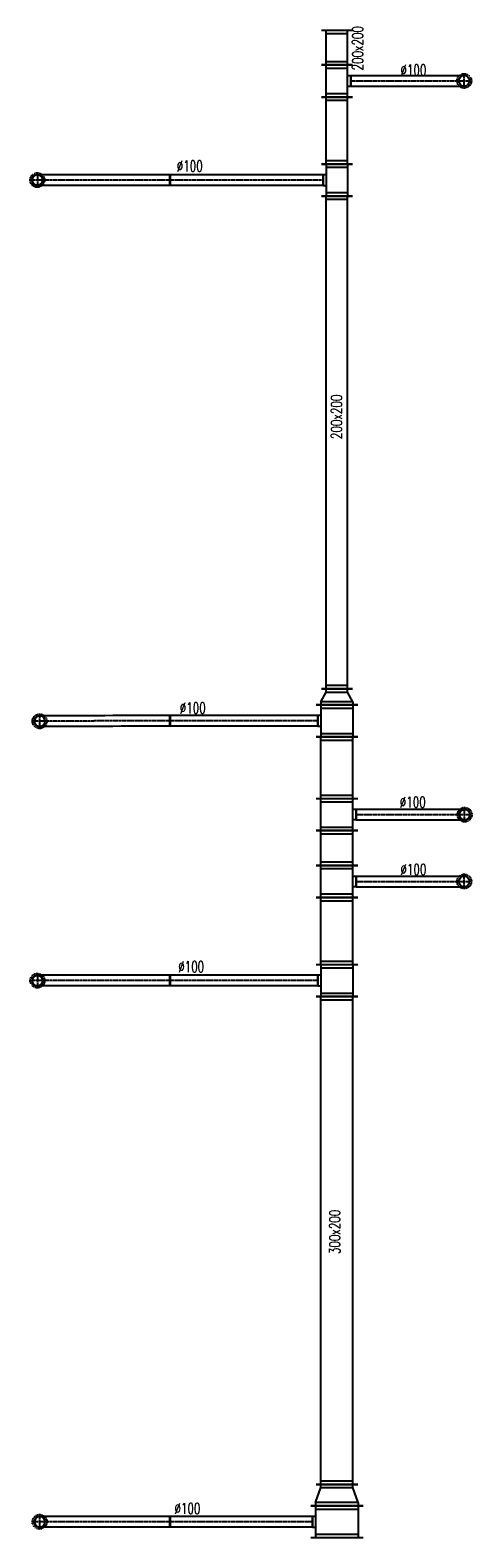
# Model space of a CAD drawing. Extents: x -7228 to 74941, y -112898 to 85621.
# Tile 215 of 256: x 28585 to 28999, y 37047 to 38460. Entities that reach past the tile are written whole.
import ezdxf

# ---------------------------------------------------------------- set-up
doc = ezdxf.new("R2010")
doc.units = 0
doc.linetypes.add('DASHDOT', pattern=[1, 0.5, -0.25, 0, -0.25])
doc.linetypes.add('DASHED', pattern=[0.75, 0.5, -0.25])
doc.layers.get('0').update_dxf_attribs({"color": 101, "linetype": 'CONTINUOUS'})
for name, color, linetype in [('E35', 6, 'CONTINUOUS'), ('FLUID-W9B', 7, 'CONTINUOUS'), ('FLUID-W9B-SYM', 7, 'CONTINUOUS'), ('m-went-opis', 86, 'CONTINUOUS')]:
    doc.layers.add(name, color=color, linetype=linetype)
doc.styles.add('tab-bud$0$ROMANS', font='romans', dxfattribs={"width": 0.7})
doc.linetypes.add('ZIGZAG', pattern='A,0.00254,-5.08,[131,ltypeshp.shx,S=5.08,R=0,X=-5.08,Y=0],-10.16,[131,ltypeshp.shx,S=5.08,R=180,X=5.08,Y=0],-5.08', length=20.32254)

# ---------------------------------------------------------------- blocks, each defined once
blk = doc.blocks.new('*U7434')
at = {"color": 4, "linetype": 'DASHED'}
blk.add_circle((0, 0), 67.5, dxfattribs=at)
at = {"color": 0, "linetype": 'ByBlock', "lineweight": -2}
blk.add_circle((0, 0), 50, dxfattribs=at)
blk = doc.blocks.new('*U7416')
at = {"color": 4, "linetype": 'DASHED'}
blk.add_circle((0, 0), 67.5, dxfattribs=at)
at = {"color": 0, "linetype": 'ByBlock', "lineweight": -2}
blk.add_circle((0, 0), 50, dxfattribs=at)
blk = doc.blocks.new('*U7415')
at = {"color": 4, "linetype": 'DASHED'}
blk.add_circle((0, 0), 67.5, dxfattribs=at)
at = {"color": 0, "linetype": 'ByBlock', "lineweight": -2}
blk.add_circle((0, 0), 50, dxfattribs=at)
blk = doc.blocks.new('*U7397')
at = {"color": 4, "linetype": 'DASHED'}
blk.add_circle((0, 0), 67.5, dxfattribs=at)
at = {"color": 0, "linetype": 'ByBlock', "lineweight": -2}
blk.add_circle((0, 0), 50, dxfattribs=at)
blk = doc.blocks.new('*U7414')
at = {"color": 4, "linetype": 'DASHED'}
blk.add_circle((0, 0), 67.5, dxfattribs=at)
at = {"color": 0, "linetype": 'ByBlock', "lineweight": -2}
blk.add_circle((0, 0), 50, dxfattribs=at)
blk = doc.blocks.new('*U7413')
at = {"color": 4, "linetype": 'DASHED'}
blk.add_circle((0, 0), 67.5, dxfattribs=at)
at = {"color": 0, "linetype": 'ByBlock', "lineweight": -2}
blk.add_circle((0, 0), 50, dxfattribs=at)
blk = doc.blocks.new('*U7395')
at = {"color": 4, "linetype": 'DASHED'}
blk.add_circle((0, 0), 67.5, dxfattribs=at)
at = {"color": 0, "linetype": 'ByBlock', "lineweight": -2}
blk.add_circle((0, 0), 50, dxfattribs=at)
blk = doc.blocks.new('*U7420')
at = {"color": 1, "linetype": 'Continuous', "lineweight": -2}
for p, q in [((-150, -245), (-150, 245)), ((150, 245), (150, -245)), ((50, -230), (-50, -230))]:
    blk.add_line(p, q, dxfattribs=at)
at = {"color": 0, "linetype": 'ByBlock', "lineweight": -2}
for p, q in [((-150, 200), (150, 200)), ((-150, -200), (150, -200)), ((-50, -200), (-50, -230)), ((50, -230), (50, -200))]:
    blk.add_line(p, q, dxfattribs=at)
at = {"color": 4, "linetype": 'Continuous'}
for p, q in [((-120, -200), (-120, 200)), ((120, 200), (120, -200))]:
    blk.add_line(p, q, dxfattribs=at)
blk = doc.blocks.new('*U7419')
at = {"color": 1, "linetype": 'Continuous', "lineweight": -2}
for p, q in [((-100, -245), (-100, 245)), ((100, 195), (100, -195))]:
    blk.add_line(p, q, dxfattribs=at)
at = {"color": 0, "linetype": 'ByBlock', "lineweight": -2}
for p, q in [((-70, 200), (-100, 200)), ((-70, 200), (70, 150)), ((70, 150), (100, 150)), ((-70, -200), (-100, -200)), ((-70, -200), (70, -150)), ((70, -150), (100, -150))]:
    blk.add_line(p, q, dxfattribs=at)
at = {"color": 4, "linetype": 'Continuous'}
for p, q in [((-70, -200), (-70, 200)), ((70, 150), (70, -150))]:
    blk.add_line(p, q, dxfattribs=at)
blk = doc.blocks.new('*U7418')
at = {"color": 1, "linetype": 'Continuous', "lineweight": -2}
for p, q in [((-666.5, -50), (-666.5, 50)), ((666.5, 50), (666.5, -50))]:
    blk.add_line(p, q, dxfattribs=at)
at = {"color": 0, "linetype": 'ByBlock', "lineweight": -2}
for p, q in [((-666.5, 50), (666.5, 50)), ((-666.5, -50), (666.5, -50))]:
    blk.add_line(p, q, dxfattribs=at)
at = {"layer": 'FLUID-W9B-SYM', "color": 2, "linetype": 'DASHDOT'}
blk.add_line((-666.5, 0), (666.5, 0), dxfattribs=at)
blk = doc.blocks.new('*U7417')
at = {"color": 1, "linetype": 'Continuous', "lineweight": -2}
blk.add_line((1221, 50), (1221, -50), dxfattribs=at)
at = {"color": 0, "linetype": 'ByBlock', "lineweight": -2}
blk.add_arc((0, 0), 50, 90, 270, dxfattribs=at)
at = {"color": 4, "linetype": 'DASHED', "lineweight": -2}
blk.add_arc((0, 0), 50, 270, 90, dxfattribs=at)
at = {"color": 1, "linetype": 'ZIGZAG', "lineweight": -2, "ltscale": 0.4}
for points in [[(1221, 50), (0, 50)], [(1221, -50), (0, -50)]]:
    blk.add_spline(points, degree=3, dxfattribs=at)
at = {"layer": 'FLUID-W9B-SYM', "color": 2, "linetype": 'DASHDOT'}
for p, q in [((0, 50), (0, -50)), ((0, 0), (-50, 0))]:
    blk.add_line(p, q, dxfattribs=at)
at = {"layer": 'FLUID-W9B-SYM', "color": 2, "linetype": 'DASHDOT', "start_tangent": (-1, 0), "end_tangent": (-1, 0)}
blk.add_spline([(1221, 0), (0, 0)], degree=3, dxfattribs=at)
blk = doc.blocks.new('*U7412')
at = {"color": 1, "linetype": 'Continuous', "lineweight": -2}
for p, q in [((-2285, -195), (-2285, 195)), ((2285, 195), (2285, -195))]:
    blk.add_line(p, q, dxfattribs=at)
at = {"color": 0, "linetype": 'ByBlock', "lineweight": -2}
for p, q in [((-2285, 150), (2285, 150)), ((-2285, -150), (2285, -150))]:
    blk.add_line(p, q, dxfattribs=at)
at = {"color": 4, "linetype": 'Continuous'}
for p, q in [((-2255, -150), (-2255, 150)), ((2255, 150), (2255, -150))]:
    blk.add_line(p, q, dxfattribs=at)
blk = doc.blocks.new('*U7411')
at = {"color": 1, "linetype": 'Continuous', "lineweight": -2}
for p, q in [((-150, -195), (-150, 195)), ((150, 195), (150, -195)), ((50, -180), (-50, -180))]:
    blk.add_line(p, q, dxfattribs=at)
at = {"color": 0, "linetype": 'ByBlock', "lineweight": -2}
for p, q in [((-150, 150), (150, 150)), ((-150, -150), (150, -150)), ((-50, -150), (-50, -180)), ((50, -180), (50, -150))]:
    blk.add_line(p, q, dxfattribs=at)
at = {"color": 4, "linetype": 'Continuous'}
for p, q in [((-120, -150), (-120, 150)), ((120, 150), (120, -150))]:
    blk.add_line(p, q, dxfattribs=at)
blk = doc.blocks.new('*U7410')
at = {"color": 1, "linetype": 'Continuous', "lineweight": -2}
for p, q in [((-314.5, -195), (-314.5, 195)), ((314.5, 195), (314.5, -195))]:
    blk.add_line(p, q, dxfattribs=at)
at = {"color": 0, "linetype": 'ByBlock', "lineweight": -2}
for p, q in [((-314.5, 150), (314.5, 150)), ((-314.5, -150), (314.5, -150))]:
    blk.add_line(p, q, dxfattribs=at)
at = {"color": 4, "linetype": 'Continuous'}
for p, q in [((-284.5, -150), (-284.5, 150)), ((284.5, 150), (284.5, -150))]:
    blk.add_line(p, q, dxfattribs=at)
blk = doc.blocks.new('*U7409')
at = {"color": 1, "linetype": 'Continuous', "lineweight": -2}
for p, q in [((-691.5, -50), (-691.5, 50)), ((691.5, 50), (691.5, -50))]:
    blk.add_line(p, q, dxfattribs=at)
at = {"color": 0, "linetype": 'ByBlock', "lineweight": -2}
for p, q in [((-691.5, 50), (691.5, 50)), ((-691.5, -50), (691.5, -50))]:
    blk.add_line(p, q, dxfattribs=at)
at = {"layer": 'FLUID-W9B-SYM', "color": 2, "linetype": 'DASHDOT'}
blk.add_line((-691.5, 0), (691.5, 0), dxfattribs=at)
blk = doc.blocks.new('*U7408')
at = {"color": 1, "linetype": 'Continuous', "lineweight": -2}
blk.add_line((1242, 50), (1242, -50), dxfattribs=at)
at = {"color": 0, "linetype": 'ByBlock', "lineweight": -2}
blk.add_arc((0, 0), 50, 90, 270, dxfattribs=at)
at = {"color": 4, "linetype": 'DASHED', "lineweight": -2}
blk.add_arc((0, 0), 50, 270, 90, dxfattribs=at)
at = {"color": 1, "linetype": 'ZIGZAG', "lineweight": -2, "ltscale": 0.4}
for points in [[(1242, 50), (0, 50)], [(1242, -50), (0, -50)]]:
    blk.add_spline(points, degree=3, dxfattribs=at)
at = {"layer": 'FLUID-W9B-SYM', "color": 2, "linetype": 'DASHDOT'}
for p, q in [((0, 0), (-50, 0)), ((0, 50), (0, -50))]:
    blk.add_line(p, q, dxfattribs=at)
at = {"layer": 'FLUID-W9B-SYM', "color": 2, "linetype": 'DASHDOT', "start_tangent": (-1, 0), "end_tangent": (-1, 0)}
blk.add_spline([(1242, 0), (0, 0)], degree=3, dxfattribs=at)
blk = doc.blocks.new('*U7407')
at = {"color": 1, "linetype": 'Continuous', "lineweight": -2}
for p, q in [((-150, -195), (-150, 195)), ((150, 195), (150, -195)), ((50, -180), (-50, -180))]:
    blk.add_line(p, q, dxfattribs=at)
at = {"color": 0, "linetype": 'ByBlock', "lineweight": -2}
for p, q in [((-150, 150), (150, 150)), ((-150, -150), (150, -150)), ((-50, -180), (-50, -150)), ((50, -150), (50, -180))]:
    blk.add_line(p, q, dxfattribs=at)
at = {"color": 4, "linetype": 'Continuous'}
for p, q in [((-120, -150), (-120, 150)), ((120, 150), (120, -150))]:
    blk.add_line(p, q, dxfattribs=at)
blk = doc.blocks.new('*U7406')
at = {"color": 1, "linetype": 'Continuous', "lineweight": -2}
for p, q in [((-163, -195), (-163, 195)), ((163, 195), (163, -195))]:
    blk.add_line(p, q, dxfattribs=at)
at = {"color": 0, "linetype": 'ByBlock', "lineweight": -2}
for p, q in [((-163, 150), (163, 150)), ((-163, -150), (163, -150))]:
    blk.add_line(p, q, dxfattribs=at)
at = {"color": 4, "linetype": 'Continuous'}
for p, q in [((-133, -150), (-133, 150)), ((133, 150), (133, -150))]:
    blk.add_line(p, q, dxfattribs=at)
blk = doc.blocks.new('*U7405')
at = {"color": 1, "linetype": 'Continuous', "lineweight": -2}
for p, q in [((-150, -195), (-150, 195)), ((150, 195), (150, -195)), ((50, -180), (-50, -180))]:
    blk.add_line(p, q, dxfattribs=at)
at = {"color": 0, "linetype": 'ByBlock', "lineweight": -2}
for p, q in [((-150, 150), (150, 150)), ((-150, -150), (150, -150)), ((-50, -180), (-50, -150)), ((50, -150), (50, -180))]:
    blk.add_line(p, q, dxfattribs=at)
at = {"color": 4, "linetype": 'Continuous'}
for p, q in [((-120, -150), (-120, 150)), ((120, 150), (120, -150))]:
    blk.add_line(p, q, dxfattribs=at)
blk = doc.blocks.new('*U7404')
at = {"color": 1, "linetype": 'Continuous', "lineweight": -2}
blk.add_line((-1011, -50), (-1011, 50), dxfattribs=at)
at = {"color": 4, "linetype": 'DASHED', "lineweight": -2}
blk.add_arc((0, 0), 50, 90, 270, dxfattribs=at)
at = {"color": 0, "linetype": 'ByBlock', "lineweight": -2}
blk.add_arc((0, 0), 50, 270, 90, dxfattribs=at)
at = {"color": 1, "linetype": 'ZIGZAG', "lineweight": -2, "ltscale": 0.4}
for points in [[(-1011, 50), (0, 50)], [(-1011, -50), (0, -50)]]:
    blk.add_spline(points, degree=3, dxfattribs=at)
at = {"layer": 'FLUID-W9B-SYM', "color": 2, "linetype": 'DASHDOT'}
for p, q in [((0, -50), (0, 50)), ((0, 0), (50, 0))]:
    blk.add_line(p, q, dxfattribs=at)
at = {"layer": 'FLUID-W9B-SYM', "color": 2, "linetype": 'DASHDOT', "start_tangent": (1, 0), "end_tangent": (1, 0)}
blk.add_spline([(-1011, 0), (0, 0)], degree=3, dxfattribs=at)
blk = doc.blocks.new('*U7403')
at = {"color": 1, "linetype": 'Continuous', "lineweight": -2}
blk.add_line((-1015, -50), (-1015, 50), dxfattribs=at)
at = {"color": 4, "linetype": 'DASHED', "lineweight": -2}
blk.add_arc((0, 0), 50, 90, 270, dxfattribs=at)
at = {"color": 0, "linetype": 'ByBlock', "lineweight": -2}
blk.add_arc((0, 0), 50, 270, 90, dxfattribs=at)
at = {"color": 1, "linetype": 'ZIGZAG', "lineweight": -2, "ltscale": 0.4}
for points in [[(-1015, 50), (0, 50)], [(-1015, -50), (0, -50)]]:
    blk.add_spline(points, degree=3, dxfattribs=at)
at = {"layer": 'FLUID-W9B-SYM', "color": 2, "linetype": 'DASHDOT'}
for p, q in [((0, -50), (0, 50)), ((0, 0), (50, 0))]:
    blk.add_line(p, q, dxfattribs=at)
at = {"layer": 'FLUID-W9B-SYM', "color": 2, "linetype": 'DASHDOT', "start_tangent": (1, 0), "end_tangent": (1, 0)}
blk.add_spline([(-1015, 0), (0, 0)], degree=3, dxfattribs=at)
blk = doc.blocks.new('*U7402')
at = {"color": 1, "linetype": 'Continuous', "lineweight": -2}
for p, q in [((-289.5, -195), (-289.5, 195)), ((289.5, 195), (289.5, -195))]:
    blk.add_line(p, q, dxfattribs=at)
at = {"color": 0, "linetype": 'ByBlock', "lineweight": -2}
for p, q in [((-289.5, 150), (289.5, 150)), ((-289.5, -150), (289.5, -150))]:
    blk.add_line(p, q, dxfattribs=at)
at = {"color": 4, "linetype": 'Continuous'}
for p, q in [((-259.5, -150), (-259.5, 150)), ((259.5, 150), (259.5, -150))]:
    blk.add_line(p, q, dxfattribs=at)
blk = doc.blocks.new('*U7401')
at = {"color": 1, "linetype": 'Continuous', "lineweight": -2}
for p, q in [((-150, -195), (-150, 195)), ((150, 195), (150, -195)), ((50, -180), (-50, -180))]:
    blk.add_line(p, q, dxfattribs=at)
at = {"color": 0, "linetype": 'ByBlock', "lineweight": -2}
for p, q in [((-150, 150), (150, 150)), ((-150, -150), (150, -150)), ((-50, -150), (-50, -180)), ((50, -180), (50, -150))]:
    blk.add_line(p, q, dxfattribs=at)
at = {"color": 4, "linetype": 'Continuous'}
for p, q in [((-120, -150), (-120, 150)), ((120, 150), (120, -150))]:
    blk.add_line(p, q, dxfattribs=at)
blk = doc.blocks.new('*U7400')
at = {"color": 1, "linetype": 'Continuous', "lineweight": -2}
for p, q in [((-75, -195), (-75, 195)), ((75, 145), (75, -145))]:
    blk.add_line(p, q, dxfattribs=at)
at = {"color": 0, "linetype": 'ByBlock', "lineweight": -2}
for p, q in [((-45, 150), (-75, 150)), ((-45, 150), (45, 100)), ((45, 100), (75, 100)), ((-45, -150), (45, -100)), ((45, -100), (75, -100)), ((-45, -150), (-75, -150))]:
    blk.add_line(p, q, dxfattribs=at)
at = {"color": 4, "linetype": 'Continuous'}
for p, q in [((-45, -150), (-45, 150)), ((45, 100), (45, -100))]:
    blk.add_line(p, q, dxfattribs=at)
blk = doc.blocks.new('*U7393')
at = {"color": 1, "linetype": 'Continuous', "lineweight": -2}
for p, q in [((-2308.5, -145), (-2308.5, 145)), ((2308.5, 145), (2308.5, -145))]:
    blk.add_line(p, q, dxfattribs=at)
at = {"color": 0, "linetype": 'ByBlock', "lineweight": -2}
for p, q in [((-2308.5, 100), (2308.5, 100)), ((-2308.5, -100), (2308.5, -100))]:
    blk.add_line(p, q, dxfattribs=at)
at = {"color": 4, "linetype": 'Continuous'}
for p, q in [((-2278.5, -100), (-2278.5, 100)), ((2278.5, 100), (2278.5, -100))]:
    blk.add_line(p, q, dxfattribs=at)
blk = doc.blocks.new('*U7399')
at = {"color": 1, "linetype": 'Continuous', "lineweight": -2}
for p, q in [((-691.5, -50), (-691.5, 50)), ((691.5, 50), (691.5, -50))]:
    blk.add_line(p, q, dxfattribs=at)
at = {"color": 0, "linetype": 'ByBlock', "lineweight": -2}
for p, q in [((-691.5, 50), (691.5, 50)), ((-691.5, -50), (691.5, -50))]:
    blk.add_line(p, q, dxfattribs=at)
at = {"layer": 'FLUID-W9B-SYM', "color": 2, "linetype": 'DASHDOT'}
blk.add_line((-691.5, 0), (691.5, 0), dxfattribs=at)
blk = doc.blocks.new('*U7398')
at = {"color": 1, "linetype": 'Continuous', "lineweight": -2}
blk.add_line((1221, 54), (1221, -46), dxfattribs=at)
at = {"color": 0, "linetype": 'ByBlock', "lineweight": -2}
blk.add_arc((0, 0), 50, 90.2496, 270.2496, dxfattribs=at)
at = {"color": 4, "linetype": 'DASHED', "lineweight": -2}
blk.add_arc((0, 0), 50, 270.2496, 90.2496, dxfattribs=at)
at = {"color": 1, "linetype": 'ZIGZAG', "lineweight": -2, "ltscale": 0.4}
for points in [[(1221, 54), (0, 50)], [(1221, -46), (0, -50)]]:
    blk.add_spline(points, degree=3, dxfattribs=at)
at = {"layer": 'FLUID-W9B-SYM', "color": 2, "linetype": 'DASHDOT'}
for p, q in [((0, 50), (0, -50)), ((0, 0), (-50, 0))]:
    blk.add_line(p, q, dxfattribs=at)
at = {"layer": 'FLUID-W9B-SYM', "color": 2, "linetype": 'DASHDOT', "start_tangent": (-1, 0), "end_tangent": (-0.999991, -0.004356)}
blk.add_spline([(1221, 4), (0, 0)], degree=3, dxfattribs=at)
blk = doc.blocks.new('*U7392')
at = {"color": 1, "linetype": 'Continuous', "lineweight": -2}
for p, q in [((-150, -145), (-150, 145)), ((150, 145), (150, -145)), ((50, -130), (-50, -130))]:
    blk.add_line(p, q, dxfattribs=at)
at = {"color": 0, "linetype": 'ByBlock', "lineweight": -2}
for p, q in [((-150, 100), (150, 100)), ((-150, -100), (150, -100)), ((-50, -100), (-50, -130)), ((50, -130), (50, -100))]:
    blk.add_line(p, q, dxfattribs=at)
at = {"color": 4, "linetype": 'Continuous'}
for p, q in [((-120, -100), (-120, 100)), ((120, 100), (120, -100))]:
    blk.add_line(p, q, dxfattribs=at)
blk = doc.blocks.new('*U7391')
at = {"color": 1, "linetype": 'Continuous', "lineweight": -2}
for p, q in [((-314, -145), (-314, 145)), ((314, 145), (314, -145))]:
    blk.add_line(p, q, dxfattribs=at)
at = {"color": 0, "linetype": 'ByBlock', "lineweight": -2}
for p, q in [((-314, 100), (314, 100)), ((-314, -100), (314, -100))]:
    blk.add_line(p, q, dxfattribs=at)
at = {"color": 4, "linetype": 'Continuous'}
for p, q in [((-284, -100), (-284, 100)), ((284, 100), (284, -100))]:
    blk.add_line(p, q, dxfattribs=at)
blk = doc.blocks.new('*U7390')
at = {"color": 1, "linetype": 'Continuous', "lineweight": -2}
for p, q in [((-716.5, -50), (-716.5, 50)), ((716.5, 50), (716.5, -50))]:
    blk.add_line(p, q, dxfattribs=at)
at = {"color": 0, "linetype": 'ByBlock', "lineweight": -2}
for p, q in [((-716.5, 50), (716.5, 50)), ((-716.5, -50), (716.5, -50))]:
    blk.add_line(p, q, dxfattribs=at)
at = {"layer": 'FLUID-W9B-SYM', "color": 2, "linetype": 'DASHDOT'}
blk.add_line((-716.5, 0), (716.5, 0), dxfattribs=at)
blk = doc.blocks.new('*U7389')
at = {"color": 1, "linetype": 'Continuous', "lineweight": -2}
blk.add_line((1242, 50), (1242, -50), dxfattribs=at)
at = {"color": 0, "linetype": 'ByBlock', "lineweight": -2}
blk.add_arc((0, 0), 50, 90.0288, 270.0288, dxfattribs=at)
at = {"color": 4, "linetype": 'DASHED', "lineweight": -2}
blk.add_arc((0, 0), 50, 270.0288, 90.0288, dxfattribs=at)
at = {"color": 1, "linetype": 'ZIGZAG', "lineweight": -2, "ltscale": 0.4}
for points in [[(1242, 50), (0, 50)], [(1242, -50), (0, -50)]]:
    blk.add_spline(points, degree=3, dxfattribs=at)
at = {"layer": 'FLUID-W9B-SYM', "color": 2, "linetype": 'DASHDOT'}
for p, q in [((0, 0), (-50, 0)), ((0, 50), (0, -50))]:
    blk.add_line(p, q, dxfattribs=at)
at = {"layer": 'FLUID-W9B-SYM', "color": 2, "linetype": 'DASHDOT', "start_tangent": (-1, 0), "end_tangent": (-1, -0.000502)}
blk.add_spline([(1242, 0), (0, 0)], degree=3, dxfattribs=at)
blk = doc.blocks.new('*U7388')
at = {"color": 1, "linetype": 'Continuous', "lineweight": -2}
for p, q in [((-150, -145), (-150, 145)), ((150, 145), (150, -145)), ((50, -130), (-50, -130))]:
    blk.add_line(p, q, dxfattribs=at)
at = {"color": 0, "linetype": 'ByBlock', "lineweight": -2}
for p, q in [((-150, 100), (150, 100)), ((-150, -100), (150, -100)), ((-50, -130), (-50, -100)), ((50, -100), (50, -130))]:
    blk.add_line(p, q, dxfattribs=at)
at = {"color": 4, "linetype": 'Continuous'}
for p, q in [((-120, -100), (-120, 100)), ((120, 100), (120, -100))]:
    blk.add_line(p, q, dxfattribs=at)
blk = doc.blocks.new('*U7387')
at = {"color": 1, "linetype": 'Continuous', "lineweight": -2}
blk.add_line((-1061, -50), (-1061, 50), dxfattribs=at)
at = {"color": 4, "linetype": 'DASHED', "lineweight": -2}
blk.add_arc((0, 0), 50, 90.0252, 270.0252, dxfattribs=at)
at = {"color": 0, "linetype": 'ByBlock', "lineweight": -2}
blk.add_arc((0, 0), 50, 270.0252, 90.0252, dxfattribs=at)
at = {"color": 1, "linetype": 'ZIGZAG', "lineweight": -2, "ltscale": 0.4}
for points in [[(-1061, 50), (0, 50)], [(-1061, -50), (0, -50)]]:
    blk.add_spline(points, degree=3, dxfattribs=at)
at = {"layer": 'FLUID-W9B-SYM', "color": 2, "linetype": 'DASHDOT'}
for p, q in [((0, -50), (0, 50)), ((0, 0), (50, 0))]:
    blk.add_line(p, q, dxfattribs=at)
at = {"layer": 'FLUID-W9B-SYM', "color": 2, "linetype": 'DASHDOT', "start_tangent": (1, 0), "end_tangent": (1, 0.00044)}
blk.add_spline([(-1061, 0), (0, 0)], degree=3, dxfattribs=at)
blk = doc.blocks.new('*U7386')
at = {"color": 1, "linetype": 'Continuous', "lineweight": -2}
for p, q in [((-163, -145), (-163, 145)), ((163, 145), (163, -145))]:
    blk.add_line(p, q, dxfattribs=at)
at = {"color": 0, "linetype": 'ByBlock', "lineweight": -2}
for p, q in [((-163, 100), (163, 100)), ((-163, -100), (163, -100))]:
    blk.add_line(p, q, dxfattribs=at)
at = {"color": 4, "linetype": 'Continuous'}
for p, q in [((-133, -100), (-133, 100)), ((133, 100), (133, -100))]:
    blk.add_line(p, q, dxfattribs=at)
blk = doc.blocks.new('A$C57440DA0')
at = {"layer": 'FLUID-W9B', "color": 1, "linetype": 'Continuous'}
for name, p, xscale, yscale, zscale, rotation in [('*U7386', (10624, -1273.3), 0.1, 0.1, 0.1, 90), ('*U7388', (10624, -1304.6), 0.09999999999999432, 0.09999999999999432, 0.1, 90), ('*U7387', (10743.1, -1304.5), 0.1000000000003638, 0.1, 0.1, 359.9999999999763), ('*U7391', (10624, -1351), 0.1, 0.1, 0.1, 90), ('*U7392', (10624, -1397.4), 0.09999999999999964, 0.09999999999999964, 0.1, 270), ('*U7390', (10539.3, -1397.4), 0.1000000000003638, 0.1, 0.1, 180.0000000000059), ('*U7393', (10624, -1643.2), 0.1, 0.1, 0.1, 90), ('*U7400', (10624, -1881.6), 0.1, 0.1, 0.1, 90), ('*U7401', (10624, -1904.1, 3630), 0.1000000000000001, 0.1000000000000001, 0.09999999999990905, 270), ('*U7399', (10536.8, -1904.1), 0.1000000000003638, 0.1, 0.1, 180.0000000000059), ('*U7402', (10624, -1948), 0.1, 0.1, 0.1, 90), ('*U7405', (10624, -1991.9), 0.09999999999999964, 0.09999999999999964, 0.1, 90), ('*U7403', (10743.5, -1991.9), 0.1000000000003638, 0.1, 0.1, 359.9999999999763), ('*U7406', (10624, -2023.2), 0.1, 0.1, 0.1, 90), ('*U7407', (10624, -2054.5), 0.1000000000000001, 0.1000000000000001, 0.1, 90), ('*U7404', (10743.1, -2054.5), 0.1000000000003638, 0.1, 0.1, 359.9999999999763), ('*U7410', (10624, -2101), 0.1, 0.1, 0.1, 90), ('*U7411', (10624, -2147.4), 0.09999999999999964, 0.09999999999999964, 0.1, 270), ('*U7409', (10536.8, -2147.4), 0.1000000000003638, 0.1, 0.1, 180.0000000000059), ('*U7412', (10624, -2390.9), 0.1, 0.1, 0.1, 90), ('*U7419', (10624, -2629.4), 0.1, 0.1, 0.1, 90), ('*U7420', (10624, -2654.4), 0.09999999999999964, 0.09999999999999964, 0.1, 270), ('*U7418', (10534.3, -2654.4), 0.1000000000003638, 0.1, 0.1, 179.9999999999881)]:
    blk.add_blockref(name, p, dxfattribs=dict(at, xscale=xscale, yscale=yscale, zscale=zscale, rotation=rotation))
at = {"layer": 'FLUID-W9B', "color": 1, "linetype": 'Continuous', "xscale": 0.1000000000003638, "zscale": 0.1}
for name, p, yscale in [('*U7395', (10743.1, -1304.5), 0.1000000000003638), ('*U7397', (10343.5, -1397.4), 0.1000000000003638), ('*U7389', (10343.5, -1397.4), 0.1), ('*U7415', (10345.6, -1904.4), 0.1000000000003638), ('*U7398', (10345.6, -1904.4), 0.1), ('*U7413', (10743.5, -1991.9), 0.1000000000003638), ('*U7414', (10743.1, -2054.5), 0.1000000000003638), ('*U7416', (10343.5, -2147.4), 0.1000000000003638), ('*U7408', (10343.5, -2147.4), 0.1), ('*U7434', (10345.6, -2654.4), 0.1000000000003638), ('*U7417', (10345.6, -2654.4), 0.1)]:
    blk.add_blockref(name, p, dxfattribs=dict(at, yscale=yscale))
at = {"layer": 'm-went-opis', "style": 'tab-bud$0$ROMANS', "width": 0.7}
for s, rotation, p in [('200x200', 90, (10648.4, -1294.7)), ('%%c100', 360, (10683.4, -1299.4, 0)), ('%%c100', 360, (10474, -1389.3, 0)), ('200x200', 90, (10628.6, -1640)), ('%%c100', 360, (10476.8, -1897, 0)), ('%%c100', 360, (10682.8, -1985.2, 0)), ('%%c100', 360, (10683.4, -2048.3, 0)), ('%%c100', 360, (10475.4, -2139.4, 0)), ('300x200', 90, (10627, -2403.6)), ('%%c100', 360, (10471.9, -2647, 0))]:
    blk.add_text(s, height=10.11, rotation=rotation, dxfattribs=at).set_placement(p)

msp = doc.modelspace()

# ---------------------------------------------------------------- block references
at = {"layer": 'E35'}
msp.add_blockref('A$C57440DA0', (18248.5, 39716.472), dxfattribs=at)

doc.saveas('drawing.dxf')
